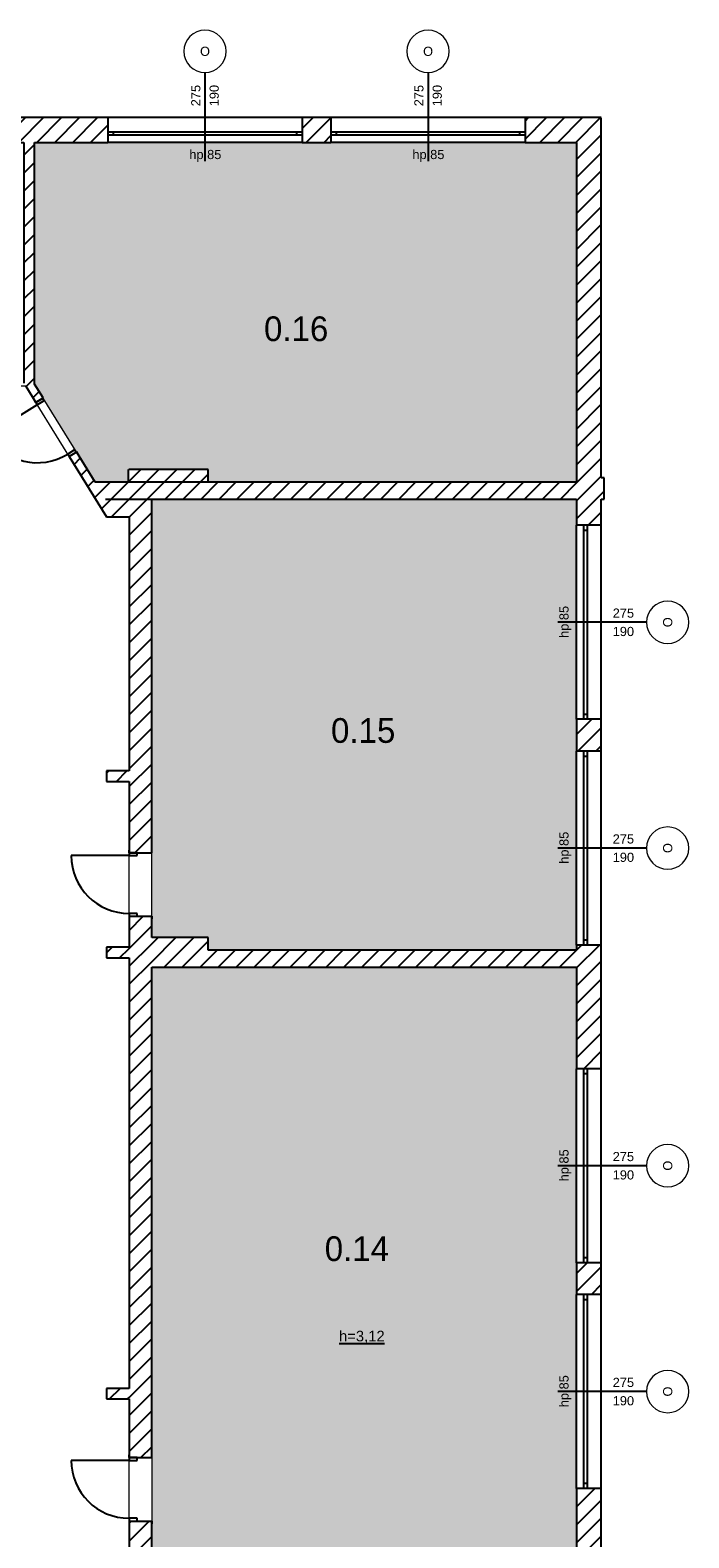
# Model space of a CAD drawing. Header units: millimetres. Extents: x -40063 to 512011, y 350190 to 687060.
# Tile 35 of 256: x 88516 to 97847, y 498809 to 520171. Entities that reach past the tile are written whole.
import ezdxf
from ezdxf.enums import TextEntityAlignment as Align

# ---------------------------------------------------------------- set-up
doc = ezdxf.new("R2010")
doc.units = ezdxf.units.MM
doc.layers.get('0').update_dxf_attribs({"color": 8})
for name, color, linetype in [('2D - Ogólne', 8, 'Continuous'), ('Elementy Modelu - Strefy', 8, 'Continuous'), ('Konstrukcja - Ściany zew', 8, 'Continuous'), ('Opisy - Teksty', 8, 'Continuous')]:
    doc.layers.add(name, color=color, linetype=linetype)
doc.styles.add('GENERATED_STYLE_1', font='arial.ttf')
doc.styles.add('GENERATED_STYLE_2', font='txt')
doc.styles.get("Standard").update_dxf_attribs({"font": 'arial.ttf'})
pattern_1 = [(45, (2007650.3, -1666877.53), (-127.279217, 127.279217), [])]

# ---------------------------------------------------------------- blocks, each defined once
blk = doc.blocks.new('sala 8_0.14_14', base_point=(4367909, -2060143))
at = {"layer": 'Elementy Modelu - Strefy', "linetype": 'Continuous', "lineweight": 0}
blk.add_hatch(color=255, dxfattribs=at).paths.add_polyline_path([(4364991, -2056152), (4364991, -2064492), (4365791, -2064492), (4365791, -2064672), (4371011, -2064672), (4371011, -2056152)])
at = {"linetype": 'Continuous', "lineweight": 0, "flags": 1}
for tag in ['ROOM_NAME', 'ROOM_NUMBER', 'ROOM_AREA', 'ROOM_PERIM', 'ROOM_WALLS_SURF', 'ROOM_DOORS_SURF', 'ROOM_WINDS_SURF', 'ROOM_BASELEV', 'ROOM_HEIGHT', 'ROOM_NET_AREA', 'ROOM_REDUCED_AREA', 'ROOM_CALC_AREA', 'ROOM_VOLUME']:
    blk.add_attdef(tag, text='', height=200, dxfattribs=at).set_placement((4367909, -2060200), align=Align.BOTTOM_LEFT)
at = {"layer": 'Elementy Modelu - Strefy', "color": 5, "lineweight": 13, "insert": (4367442, -2059968), "char_height": 350, "attachment_point": 1, "style": 'GENERATED_STYLE_2'}
blk.add_mtext('{0.14}', dxfattribs=at)
blk = doc.blocks.new('sala 9_0.15_15', base_point=(4367977, -2052801))
at = {"layer": 'Elementy Modelu - Strefy', "linetype": 'Continuous', "lineweight": 0}
blk.add_hatch(color=255, dxfattribs=at).paths.add_polyline_path([(4364991, -2055732), (4365791, -2055732), (4365791, -2055912), (4371011, -2055912), (4371011, -2049522), (4364991, -2049522)])
at = {"linetype": 'Continuous', "lineweight": 0, "flags": 1}
for tag in ['ROOM_NAME', 'ROOM_NUMBER', 'ROOM_AREA', 'ROOM_PERIM', 'ROOM_WALLS_SURF', 'ROOM_DOORS_SURF', 'ROOM_WINDS_SURF', 'ROOM_BASELEV', 'ROOM_HEIGHT', 'ROOM_NET_AREA', 'ROOM_REDUCED_AREA', 'ROOM_CALC_AREA', 'ROOM_VOLUME']:
    blk.add_attdef(tag, text='', height=200, dxfattribs=at).set_placement((4367977, -2052858), align=Align.BOTTOM_LEFT)
at = {"layer": 'Elementy Modelu - Strefy', "color": 5, "lineweight": 13, "insert": (4367532, -2052626), "char_height": 350, "attachment_point": 1, "style": 'GENERATED_STYLE_2'}
blk.add_mtext('{0.15}', dxfattribs=at)
blk = doc.blocks.new('sala 10_0.16_16', base_point=(4367036, -2047109))
at = {"layer": 'Elementy Modelu - Strefy', "linetype": 'Continuous', "lineweight": 0}
blk.add_hatch(color=255, dxfattribs=at).paths.add_polyline_path([(4363331, -2044468), (4363331, -2047893), (4364189, -2049282), (4364663, -2049282), (4364663, -2049102), (4365790, -2049102), (4365790, -2049282), (4371011, -2049282), (4371011, -2044468)])
at = {"linetype": 'Continuous', "lineweight": 0, "flags": 1}
for tag in ['ROOM_NAME', 'ROOM_NUMBER', 'ROOM_AREA', 'ROOM_PERIM', 'ROOM_WALLS_SURF', 'ROOM_DOORS_SURF', 'ROOM_WINDS_SURF', 'ROOM_BASELEV', 'ROOM_HEIGHT', 'ROOM_NET_AREA', 'ROOM_REDUCED_AREA', 'ROOM_CALC_AREA', 'ROOM_VOLUME']:
    blk.add_attdef(tag, text='', height=200, dxfattribs=at).set_placement((4367036, -2047166), align=Align.BOTTOM_LEFT)
at = {"layer": 'Elementy Modelu - Strefy', "color": 5, "lineweight": 13, "insert": (4366582, -2046934), "char_height": 350, "attachment_point": 1, "style": 'GENERATED_STYLE_2'}
blk.add_mtext('{0.16}', dxfattribs=at)
blk = doc.blocks.new('Drzwi 16_22')
at = {"layer": 'Konstrukcja - Ściany zew', "linetype": 'Continuous'}
for p, q in [((410, 0), (410, 820)), ((-450, 0), (-487, 0)), ((-410, 0), (-450, 0)), ((-450, 0), (-450, -115)), ((-450, 0), (-450, -115)), ((-410, -115), (-410, 0)), ((450, 0), (410, 0)), ((410, 0), (410, -115)), ((450, -115), (450, 0)), ((450, 0), (450, -115)), ((450, 0), (487, 0)), ((-450, -115), (-410, -115)), ((-450, -115), (-450, -320)), ((410, -115), (450, -115)), ((450, -115), (450, -320)), ((-450, -320), (-487, -320)), ((450, -320), (487, -320))]:
    blk.add_line(p, q, dxfattribs=at)
blk.add_arc((410, 0), 820, 90, 180, dxfattribs=at)
blk = doc.blocks.new('Ściana_44', base_point=(4364671, -2049522))
at = {"layer": 'Konstrukcja - Ściany zew', "linetype": 'Continuous'}
h = blk.add_hatch(dxfattribs=at)
h.set_pattern_fill('Bloczki_ceramiczne', color=256, style=0, pattern_type=2)
h.set_pattern_definition(pattern_1)
h.paths.add_polyline_path([(4364671, -2049522), (4364671, -2054533), (4364786, -2054533), (4364991, -2054533), (4364991, -2049522)])
h = blk.add_hatch(dxfattribs=at)
h.set_pattern_fill('Bloczki_ceramiczne', color=256, style=0, pattern_type=2)
h.set_pattern_definition(pattern_1)
h.paths.add_polyline_path([(4364671, -2063102), (4364786, -2063102), (4364991, -2063102), (4364991, -2055433), (4364786, -2055433), (4364671, -2055433)])
h = blk.add_hatch(dxfattribs=at)
h.set_pattern_fill('Bloczki_ceramiczne', color=256, style=0, pattern_type=2)
h.set_pattern_definition(pattern_1)
h.paths.add_polyline_path([(4364671, -2069842), (4364786, -2069842), (4364991, -2069842), (4364991, -2064002), (4364786, -2064002), (4364671, -2064002)])
for p, q in [((4364671, -2054533), (4364671, -2054496)), ((4364671, -2054533), (4364786, -2054533)), ((4364786, -2054533), (4364991, -2054533)), ((4364991, -2054533), (4364991, -2054496)), ((4364671, -2055433), (4364671, -2055470)), ((4364671, -2055433), (4364786, -2055433)), ((4364786, -2055433), (4364991, -2055433)), ((4364991, -2055433), (4364991, -2055470)), ((4364671, -2063102), (4364671, -2063065)), ((4364671, -2063102), (4364786, -2063102)), ((4364786, -2063102), (4364991, -2063102)), ((4364991, -2063102), (4364991, -2063065)), ((4364671, -2064002), (4364671, -2064039)), ((4364671, -2064002), (4364786, -2064002)), ((4364786, -2064002), (4364991, -2064002)), ((4364991, -2064002), (4364991, -2064039))]:
    blk.add_line(p, q, dxfattribs=at)
at = {"layer": 'Konstrukcja - Ściany zew', "linetype": 'Continuous', "flags": 128}
for points in [[(4364991, -2054533), (4364991, -2049522)], [(4364671, -2049772), (4364671, -2053372)], [(4364671, -2053522), (4364671, -2054533)], [(4364671, -2055433), (4364671, -2055872)], [(4364991, -2055732), (4364991, -2055433)], [(4364671, -2056022), (4364671, -2062122)], [(4364991, -2063102), (4364991, -2056152)], [(4364671, -2062272), (4364671, -2063102)], [(4364671, -2064002), (4364671, -2064622)], [(4364991, -2064492), (4364991, -2064002)]]:
    blk.add_lwpolyline(points, dxfattribs=at)
at = {"layer": 'Konstrukcja - Ściany zew', "linetype": 'Continuous', "zscale": 1000, "rotation": 90}
for p in [(4364671, -2054983), (4364671, -2063552)]:
    blk.add_blockref('Drzwi 16_22', p, dxfattribs=at)
blk = doc.blocks.new('Okno 16_18')
at = {"layer": 'Konstrukcja - Ściany zew', "color": 7, "linetype": 'Continuous'}
for p, q in [((-1375, 200), (1375, 200)), ((-1300, 0), (-1375, 0)), ((-1375, 0), (-1375, -50)), ((-1300, -50), (-1300, 0)), ((1300, 0), (-1300, 0)), ((1375, 0), (1300, 0)), ((1300, 0), (1300, -50)), ((1375, 0), (1375, -50)), ((-1375, -50), (-1300, -50)), ((-1375, -150), (1375, -150)), ((-1300, -50), (1300, -50)), ((1300, -50), (1375, -50))]:
    blk.add_line(p, q, dxfattribs=at)
blk = doc.blocks.new('Znacznik O 16_87')
at = {"layer": 'Konstrukcja - Ściany zew', "linetype": 'Continuous'}
blk.add_line((0, -990), (0, 268), dxfattribs=at)
at = {"layer": 'Konstrukcja - Ściany zew', "color": 251, "linetype": 'Continuous', "lineweight": 13}
for start, end in [(0, 180), (180, 0)]:
    blk.add_arc((0, -1290), 300, start, end, dxfattribs=at)
at = {"layer": 'Konstrukcja - Ściany zew', "char_height": 130, "attachment_point": 7, "style": 'GENERATED_STYLE_1'}
for s, insert in [('{hp 85}', (-222, 75)), ('{O}', (-70, -1357))]:
    blk.add_mtext(s, dxfattribs=dict(at, insert=insert))
at = {"layer": 'Konstrukcja - Ściany zew', "char_height": 130, "attachment_point": 7, "rotation": 270, "style": 'GENERATED_STYLE_1'}
for s, insert in [('{190}', (-197, -511)), ('{275}', (63, -511))]:
    blk.add_mtext(s, dxfattribs=dict(at, insert=insert))
blk = doc.blocks.new('Znacznik O 16_88')
at = {"layer": 'Konstrukcja - Ściany zew', "linetype": 'Continuous'}
blk.add_line((0, -990), (0, 268), dxfattribs=at)
at = {"layer": 'Konstrukcja - Ściany zew', "color": 251, "linetype": 'Continuous', "lineweight": 13}
for start, end in [(0, 180), (180, 0)]:
    blk.add_arc((0, -1290), 300, start, end, dxfattribs=at)
at = {"layer": 'Konstrukcja - Ściany zew', "char_height": 130, "attachment_point": 7, "style": 'GENERATED_STYLE_1'}
for s, insert in [('{hp 85}', (-222, 75)), ('{O}', (-70, -1357))]:
    blk.add_mtext(s, dxfattribs=dict(at, insert=insert))
at = {"layer": 'Konstrukcja - Ściany zew', "char_height": 130, "attachment_point": 7, "rotation": 270, "style": 'GENERATED_STYLE_1'}
for s, insert in [('{190}', (-197, -511)), ('{275}', (63, -511))]:
    blk.add_mtext(s, dxfattribs=dict(at, insert=insert))
blk = doc.blocks.new('Znacznik O 16_89')
at = {"layer": 'Konstrukcja - Ściany zew', "linetype": 'Continuous'}
blk.add_line((0, -990), (0, 268), dxfattribs=at)
at = {"layer": 'Konstrukcja - Ściany zew', "color": 251, "linetype": 'Continuous', "lineweight": 13}
for start, end in [(0, 180), (180, 0)]:
    blk.add_arc((0, -1290), 300, start, end, dxfattribs=at)
at = {"layer": 'Konstrukcja - Ściany zew', "char_height": 130, "attachment_point": 7, "style": 'GENERATED_STYLE_1'}
for s, insert in [('{hp 85}', (-222, 75)), ('{O}', (-70, -1357))]:
    blk.add_mtext(s, dxfattribs=dict(at, insert=insert))
at = {"layer": 'Konstrukcja - Ściany zew', "char_height": 130, "attachment_point": 7, "rotation": 270, "style": 'GENERATED_STYLE_1'}
for s, insert in [('{190}', (-197, -511)), ('{275}', (63, -511))]:
    blk.add_mtext(s, dxfattribs=dict(at, insert=insert))
blk = doc.blocks.new('Znacznik O 16_90')
at = {"layer": 'Konstrukcja - Ściany zew', "linetype": 'Continuous'}
blk.add_line((0, -990), (0, 268), dxfattribs=at)
at = {"layer": 'Konstrukcja - Ściany zew', "color": 251, "linetype": 'Continuous', "lineweight": 13}
for start, end in [(0, 180), (180, 0)]:
    blk.add_arc((0, -1290), 300, start, end, dxfattribs=at)
at = {"layer": 'Konstrukcja - Ściany zew', "char_height": 130, "attachment_point": 7, "style": 'GENERATED_STYLE_1'}
for s, insert in [('{hp 85}', (-222, 75)), ('{O}', (-70, -1357))]:
    blk.add_mtext(s, dxfattribs=dict(at, insert=insert))
at = {"layer": 'Konstrukcja - Ściany zew', "char_height": 130, "attachment_point": 7, "rotation": 270, "style": 'GENERATED_STYLE_1'}
for s, insert in [('{190}', (-197, -511)), ('{275}', (63, -511))]:
    blk.add_mtext(s, dxfattribs=dict(at, insert=insert))
blk = doc.blocks.new('Ściana_60', base_point=(4371011, -2087222))
at = {"layer": 'Konstrukcja - Ściany zew', "linetype": 'Continuous'}
h = blk.add_hatch(dxfattribs=at)
h.set_pattern_fill('Bloczki_ceramiczne', color=256, style=0, pattern_type=2)
h.set_pattern_definition(pattern_1)
h.paths.add_polyline_path([(4371361, -2044118), (4371011, -2044468), (4371011, -2049892), (4371111, -2049892), (4371161, -2049892), (4371361, -2049892)])
h = blk.add_hatch(dxfattribs=at)
h.set_pattern_fill('Bloczki_ceramiczne', color=256, style=0, pattern_type=2)
h.set_pattern_definition(pattern_1)
h.paths.add_polyline_path([(4371011, -2053092), (4371111, -2053092), (4371161, -2053092), (4371361, -2053092), (4371361, -2052642), (4371161, -2052642), (4371111, -2052642), (4371011, -2052642)])
h = blk.add_hatch(dxfattribs=at)
h.set_pattern_fill('Bloczki_ceramiczne', color=256, style=0, pattern_type=2)
h.set_pattern_definition(pattern_1)
h.paths.add_polyline_path([(4371011, -2057592), (4371111, -2057592), (4371161, -2057592), (4371361, -2057592), (4371361, -2055842), (4371161, -2055842), (4371111, -2055842), (4371011, -2055842)])
h = blk.add_hatch(dxfattribs=at)
h.set_pattern_fill('Bloczki_ceramiczne', color=256, style=0, pattern_type=2)
h.set_pattern_definition(pattern_1)
h.paths.add_polyline_path([(4371011, -2060792), (4371111, -2060792), (4371161, -2060792), (4371361, -2060792), (4371361, -2060342), (4371161, -2060342), (4371111, -2060342), (4371011, -2060342)])
h = blk.add_hatch(dxfattribs=at)
h.set_pattern_fill('Bloczki_ceramiczne', color=256, style=0, pattern_type=2)
h.set_pattern_definition(pattern_1)
h.paths.add_polyline_path([(4371011, -2065292), (4371111, -2065292), (4371161, -2065292), (4371361, -2065292), (4371361, -2063542), (4371161, -2063542), (4371111, -2063542), (4371011, -2063542)])
for p, q in [((4371111, -2049892), (4371011, -2049892)), ((4371161, -2049892), (4371111, -2049892)), ((4371361, -2049892), (4371161, -2049892)), ((4371111, -2052642), (4371011, -2052642)), ((4371161, -2052642), (4371111, -2052642)), ((4371361, -2052642), (4371161, -2052642)), ((4371111, -2053092), (4371011, -2053092)), ((4371161, -2053092), (4371111, -2053092)), ((4371361, -2053092), (4371161, -2053092)), ((4371111, -2055842), (4371011, -2055842)), ((4371161, -2055842), (4371111, -2055842)), ((4371361, -2055842), (4371161, -2055842)), ((4371111, -2057592), (4371011, -2057592)), ((4371161, -2057592), (4371111, -2057592)), ((4371361, -2057592), (4371161, -2057592)), ((4371111, -2060342), (4371011, -2060342)), ((4371161, -2060342), (4371111, -2060342)), ((4371361, -2060342), (4371161, -2060342)), ((4371111, -2060792), (4371011, -2060792)), ((4371161, -2060792), (4371111, -2060792)), ((4371361, -2060792), (4371161, -2060792)), ((4371111, -2063542), (4371011, -2063542)), ((4371161, -2063542), (4371111, -2063542)), ((4371361, -2063542), (4371161, -2063542))]:
    blk.add_line(p, q, dxfattribs=at)
at = {"layer": 'Konstrukcja - Ściany zew', "linetype": 'Continuous', "flags": 128}
for points in [[(4371361, -2049222), (4371361, -2044118)], [(4371011, -2044468), (4371011, -2049282)], [(4371011, -2049522), (4371011, -2049892)], [(4371361, -2049892), (4371361, -2049522)], [(4371011, -2052642), (4371011, -2053092)], [(4371361, -2053092), (4371361, -2052642)], [(4371011, -2055842), (4371011, -2055912)], [(4371361, -2057592), (4371361, -2055842)], [(4371011, -2056152), (4371011, -2057592)], [(4371011, -2060342), (4371011, -2060792)], [(4371361, -2060792), (4371361, -2060342)], [(4371011, -2063542), (4371011, -2064672)], [(4371361, -2065292), (4371361, -2063542)]]:
    blk.add_lwpolyline(points, dxfattribs=at)
at = {"layer": 'Konstrukcja - Ściany zew', "color": 7, "linetype": 'Continuous', "xscale": -1, "zscale": 1000, "rotation": 270}
for p in [(4371161, -2051267), (4371161, -2054467), (4371161, -2058967), (4371161, -2062167)]:
    blk.add_blockref('Okno 16_18', p, dxfattribs=at)
at = {"layer": 'Konstrukcja - Ściany zew', "rotation": 90}
for name, p in [('Znacznik O 16_90', (4371011, -2051267)), ('Znacznik O 16_89', (4371011, -2054467)), ('Znacznik O 16_88', (4371011, -2058967)), ('Znacznik O 16_87', (4371011, -2062167))]:
    blk.add_blockref(name, p, dxfattribs=at)
blk = doc.blocks.new('Ściana_72', base_point=(4364671, -2062272))
at = {"layer": 'Konstrukcja - Ściany zew', "linetype": 'Continuous'}
h = blk.add_hatch(dxfattribs=at)
h.set_pattern_fill('Bloczki_ceramiczne', color=256, style=0, pattern_type=2)
h.set_pattern_definition(pattern_1)
h.paths.add_polyline_path([(4364671, -2062122), (4364351, -2062122), (4364351, -2062272), (4364671, -2062272)])
at = {"layer": 'Konstrukcja - Ściany zew', "linetype": 'Continuous', "flags": 128}
for points in [[(4364671, -2062122), (4364351, -2062122)], [(4364351, -2062122), (4364351, -2062272)], [(4364351, -2062272), (4364671, -2062272)]]:
    blk.add_lwpolyline(points, dxfattribs=at)
blk = doc.blocks.new('Ściana_75', base_point=(4365791, -2056152))
at = {"layer": 'Konstrukcja - Ściany zew', "linetype": 'Continuous'}
h = blk.add_hatch(dxfattribs=at)
h.set_pattern_fill('Bloczki_ceramiczne', color=256, style=0, pattern_type=2)
h.set_pattern_definition(pattern_1)
h.paths.add_polyline_path([(4365791, -2056152), (4371011, -2056152), (4371011, -2055912), (4365791, -2055912)])
at = {"layer": 'Konstrukcja - Ściany zew', "linetype": 'Continuous', "flags": 128}
for points in [[(4371011, -2055912), (4365791, -2055912)], [(4365791, -2056152), (4371011, -2056152)]]:
    blk.add_lwpolyline(points, dxfattribs=at)
blk = doc.blocks.new('Ściana_76', base_point=(4364671, -2056152))
at = {"layer": 'Konstrukcja - Ściany zew', "linetype": 'Continuous'}
h = blk.add_hatch(dxfattribs=at)
h.set_pattern_fill('Bloczki_ceramiczne', color=256, style=0, pattern_type=2)
h.set_pattern_definition(pattern_1)
h.paths.add_polyline_path([(4364991, -2056152), (4365791, -2056152), (4365791, -2055732), (4364991, -2055732)])
at = {"layer": 'Konstrukcja - Ściany zew', "linetype": 'Continuous', "flags": 128}
for points in [[(4365791, -2055732), (4364991, -2055732)], [(4365791, -2055912), (4365791, -2055732)], [(4364991, -2056152), (4365791, -2056152)]]:
    blk.add_lwpolyline(points, dxfattribs=at)
blk = doc.blocks.new('Ściana_77', base_point=(4364196, -2049522))
at = {"layer": 'Konstrukcja - Ściany zew', "linetype": 'Continuous'}
h = blk.add_hatch(dxfattribs=at)
h.set_pattern_fill('Bloczki_ceramiczne', color=256, style=0, pattern_type=2)
h.set_pattern_definition(pattern_1)
h.paths.add_polyline_path([(4364337, -2049522), (4371011, -2049522), (4371011, -2049282), (4364189, -2049282)])
at = {"layer": 'Konstrukcja - Ściany zew', "linetype": 'Continuous', "flags": 128}
for points in [[(4371011, -2049282), (4364189, -2049282)], [(4364337, -2049522), (4364671, -2049522)], [(4364991, -2049522), (4371011, -2049522)]]:
    blk.add_lwpolyline(points, dxfattribs=at)
blk = doc.blocks.new('Ściana_78', base_point=(4364671, -2049522))
at = {"layer": 'Konstrukcja - Ściany zew', "linetype": 'Continuous'}
h = blk.add_hatch(dxfattribs=at)
h.set_pattern_fill('Bloczki_ceramiczne', color=256, style=0, pattern_type=2)
h.set_pattern_definition(pattern_1)
h.paths.add_polyline_path([(4364671, -2049522), (4365791, -2049522), (4365791, -2049102), (4364671, -2049102)])
at = {"layer": 'Konstrukcja - Ściany zew', "linetype": 'Continuous', "flags": 128}
for points in [[(4365791, -2049102), (4364671, -2049102)], [(4364671, -2049522), (4365791, -2049522)]]:
    blk.add_lwpolyline(points, dxfattribs=at)
blk = doc.blocks.new('Ściana_79', base_point=(4364671, -2056022))
at = {"layer": 'Konstrukcja - Ściany zew', "linetype": 'Continuous'}
h = blk.add_hatch(dxfattribs=at)
h.set_pattern_fill('Bloczki_ceramiczne', color=256, style=0, pattern_type=2)
h.set_pattern_definition(pattern_1)
h.paths.add_polyline_path([(4364671, -2055872), (4364351, -2055872), (4364351, -2056022), (4364671, -2056022)])
at = {"layer": 'Konstrukcja - Ściany zew', "linetype": 'Continuous', "flags": 128}
for points in [[(4364671, -2055872), (4364351, -2055872)], [(4364351, -2055872), (4364351, -2056022)], [(4364351, -2056022), (4364671, -2056022)]]:
    blk.add_lwpolyline(points, dxfattribs=at)
blk = doc.blocks.new('Ściana_80', base_point=(4364671, -2053522))
at = {"layer": 'Konstrukcja - Ściany zew', "linetype": 'Continuous'}
h = blk.add_hatch(dxfattribs=at)
h.set_pattern_fill('Bloczki_ceramiczne', color=256, style=0, pattern_type=2)
h.set_pattern_definition(pattern_1)
h.paths.add_polyline_path([(4364671, -2053372), (4364351, -2053372), (4364351, -2053522), (4364671, -2053522)])
at = {"layer": 'Konstrukcja - Ściany zew', "linetype": 'Continuous', "flags": 128}
for points in [[(4364671, -2053372), (4364351, -2053372)], [(4364351, -2053372), (4364351, -2053522)], [(4364351, -2053522), (4364671, -2053522)]]:
    blk.add_lwpolyline(points, dxfattribs=at)
blk = doc.blocks.new('Ściana_81', base_point=(4371011, -2049522))
at = {"layer": 'Konstrukcja - Ściany zew', "linetype": 'Continuous'}
h = blk.add_hatch(dxfattribs=at)
h.set_pattern_fill('Bloczki_ceramiczne', color=256, style=0, pattern_type=2)
h.set_pattern_definition(pattern_1)
h.paths.add_polyline_path([(4371361, -2049522), (4371402, -2049522), (4371402, -2049222), (4371361, -2049222)])
at = {"layer": 'Konstrukcja - Ściany zew', "linetype": 'Continuous', "flags": 128}
for points in [[(4371402, -2049222), (4371361, -2049222)], [(4371402, -2049522), (4371402, -2049222)], [(4371361, -2049522), (4371402, -2049522)]]:
    blk.add_lwpolyline(points, dxfattribs=at)
blk = doc.blocks.new('Ściana_82', base_point=(4364351, -2049772))
at = {"layer": 'Konstrukcja - Ściany zew', "linetype": 'Continuous'}
h = blk.add_hatch(dxfattribs=at)
h.set_pattern_fill('Bloczki_ceramiczne', color=256, style=0, pattern_type=2)
h.set_pattern_definition(pattern_1)
h.paths.add_polyline_path([(4364351, -2049772), (4364671, -2049772), (4364671, -2049282), (4364189, -2049282)])
at = {"layer": 'Konstrukcja - Ściany zew', "linetype": 'Continuous', "flags": 128}
for points in [[(4364671, -2049282), (4364189, -2049282)], [(4364351, -2049772), (4364671, -2049772)]]:
    blk.add_lwpolyline(points, dxfattribs=at)
blk = doc.blocks.new('Okno 16_19')
at = {"layer": 'Konstrukcja - Ściany zew', "color": 7, "linetype": 'Continuous'}
for p, q in [((-1375, 200), (1375, 200)), ((-1300, 0), (-1375, 0)), ((-1375, 0), (-1375, -50)), ((-1300, -50), (-1300, 0)), ((1300, 0), (-1300, 0)), ((1375, 0), (1300, 0)), ((1300, 0), (1300, -50)), ((1375, 0), (1375, -50)), ((-1375, -50), (-1300, -50)), ((-1375, -150), (1375, -150)), ((-1300, -50), (1300, -50)), ((1300, -50), (1375, -50))]:
    blk.add_line(p, q, dxfattribs=at)
blk = doc.blocks.new('Znacznik O 16_79')
at = {"layer": 'Konstrukcja - Ściany zew', "linetype": 'Continuous'}
blk.add_line((0, -990), (0, 268), dxfattribs=at)
at = {"layer": 'Konstrukcja - Ściany zew', "color": 251, "linetype": 'Continuous', "lineweight": 13}
for start, end in [(0, 180), (180, 0)]:
    blk.add_arc((0, -1290), 300, start, end, dxfattribs=at)
at = {"layer": 'Konstrukcja - Ściany zew', "char_height": 130, "attachment_point": 7, "style": 'GENERATED_STYLE_1'}
for s, insert, rotation in [('{hp 85}', (222, 276), 180), ('{190}', (-197, -511), 270), ('{275}', (63, -511), 270), ('{O}', (70, -1223), 180)]:
    blk.add_mtext(s, dxfattribs=dict(at, insert=insert, rotation=rotation))
blk = doc.blocks.new('Znacznik O 16_80')
at = {"layer": 'Konstrukcja - Ściany zew', "linetype": 'Continuous'}
blk.add_line((0, -990), (0, 268), dxfattribs=at)
at = {"layer": 'Konstrukcja - Ściany zew', "color": 251, "linetype": 'Continuous', "lineweight": 13}
for start, end in [(0, 180), (180, 0)]:
    blk.add_arc((0, -1290), 300, start, end, dxfattribs=at)
at = {"layer": 'Konstrukcja - Ściany zew', "char_height": 130, "attachment_point": 7, "style": 'GENERATED_STYLE_1'}
for s, insert, rotation in [('{hp 85}', (222, 276), 180), ('{190}', (-197, -511), 270), ('{275}', (63, -511), 270), ('{O}', (70, -1223), 180)]:
    blk.add_mtext(s, dxfattribs=dict(at, insert=insert, rotation=rotation))
blk = doc.blocks.new('Ściana_85', base_point=(4371011, -2044468))
at = {"layer": 'Konstrukcja - Ściany zew', "linetype": 'Continuous'}
h = blk.add_hatch(dxfattribs=at)
h.set_pattern_fill('Bloczki_ceramiczne', color=256, style=0, pattern_type=2)
h.set_pattern_definition(pattern_1)
h.paths.add_polyline_path([(4361281, -2044468), (4364371, -2044468), (4364371, -2044368), (4364371, -2044318), (4364371, -2044118), (4361610, -2044118)])
h = blk.add_hatch(dxfattribs=at)
h.set_pattern_fill('Bloczki_ceramiczne', color=256, style=0, pattern_type=2)
h.set_pattern_definition(pattern_1)
h.paths.add_polyline_path([(4367121, -2044318), (4367121, -2044368), (4367121, -2044468), (4367531, -2044468), (4367531, -2044368), (4367531, -2044318), (4367531, -2044118), (4367121, -2044118)])
h = blk.add_hatch(dxfattribs=at)
h.set_pattern_fill('Bloczki_ceramiczne', color=256, style=0, pattern_type=2)
h.set_pattern_definition(pattern_1)
h.paths.add_polyline_path([(4370281, -2044118), (4370281, -2044318), (4370281, -2044368), (4370281, -2044468), (4371011, -2044468), (4371361, -2044118)])
for p, q in [((4364371, -2044118), (4364371, -2044318)), ((4367121, -2044118), (4367121, -2044318)), ((4367531, -2044118), (4367531, -2044318)), ((4370281, -2044118), (4370281, -2044318)), ((4364371, -2044318), (4364371, -2044368)), ((4364371, -2044368), (4364371, -2044468)), ((4367121, -2044318), (4367121, -2044368)), ((4367121, -2044368), (4367121, -2044468)), ((4367531, -2044318), (4367531, -2044368)), ((4367531, -2044368), (4367531, -2044468)), ((4370281, -2044318), (4370281, -2044368)), ((4370281, -2044368), (4370281, -2044468))]:
    blk.add_line(p, q, dxfattribs=at)
at = {"layer": 'Konstrukcja - Ściany zew', "linetype": 'Continuous', "flags": 128}
for points in [[(4364371, -2044118), (4361610, -2044118)], [(4367531, -2044118), (4367121, -2044118)], [(4371361, -2044118), (4370281, -2044118)], [(4361281, -2044468), (4361291, -2044468)], [(4362011, -2044468), (4363181, -2044468)], [(4363331, -2044468), (4364371, -2044468)], [(4367121, -2044468), (4367531, -2044468)], [(4370281, -2044468), (4371011, -2044468)]]:
    blk.add_lwpolyline(points, dxfattribs=at)
at = {"layer": 'Konstrukcja - Ściany zew', "rotation": 180}
for name, p in [('Znacznik O 16_80', (4365746, -2044468)), ('Znacznik O 16_79', (4368906, -2044468))]:
    blk.add_blockref(name, p, dxfattribs=at)
at = {"layer": 'Konstrukcja - Ściany zew', "color": 7, "linetype": 'Continuous', "xscale": -1, "zscale": 1000}
for p in [(4365746, -2044318), (4368906, -2044318)]:
    blk.add_blockref('Okno 16_19', p, dxfattribs=at)
blk = doc.blocks.new('Ściana_86', base_point=(4363181, -2047879))
at = {"layer": 'Konstrukcja - Ściany zew', "linetype": 'Continuous'}
h = blk.add_hatch(dxfattribs=at)
h.set_pattern_fill('Bloczki_ceramiczne', color=256, style=0, pattern_type=2)
h.set_pattern_definition(pattern_1)
h.paths.add_polyline_path([(4363331, -2047893), (4363331, -2044468), (4363181, -2044468), (4363181, -2047879)])
at = {"layer": 'Konstrukcja - Ściany zew', "linetype": 'Continuous', "flags": 128}
for points in [[(4363181, -2044468), (4363181, -2047879)], [(4363331, -2047893), (4363331, -2044468)]]:
    blk.add_lwpolyline(points, dxfattribs=at)
blk = doc.blocks.new('Drzwi 16_27')
at = {"layer": 'Konstrukcja - Ściany zew', "linetype": 'Continuous'}
for p, q in [((410, 0), (410, 820)), ((-450, 0), (-487, 0)), ((-410, 0), (-450, 0)), ((-450, 0), (-450, -115)), ((-450, 0), (-450, -115)), ((-410, -115), (-410, 0)), ((450, 0), (410, 0)), ((410, 0), (410, -115)), ((450, -115), (450, 0)), ((450, 0), (450, -115)), ((450, 0), (487, 0)), ((-450, -120), (-487, -120)), ((-450, -115), (-410, -115)), ((-450, -115), (-450, -120)), ((410, -115), (450, -115)), ((450, -115), (450, -120)), ((450, -120), (487, -120))]:
    blk.add_line(p, q, dxfattribs=at)
blk.add_arc((410, 0), 820, 90, 180, dxfattribs=at)
blk = doc.blocks.new('Ściana_87', base_point=(4364351, -2049772))
at = {"layer": 'Konstrukcja - Ściany zew', "linetype": 'Continuous'}
h = blk.add_hatch(dxfattribs=at)
h.set_pattern_fill('Bloczki_ceramiczne', color=256, style=0, pattern_type=2)
h.set_pattern_definition(pattern_1)
h.paths.add_polyline_path([(4363181, -2047879), (4363350, -2048152), (4363447, -2048091), (4363452, -2048089), (4363331, -2047893)])
h = blk.add_hatch(dxfattribs=at)
h.set_pattern_fill('Bloczki_ceramiczne', color=256, style=0, pattern_type=2)
h.set_pattern_definition(pattern_1)
h.paths.add_polyline_path([(4363823, -2048918), (4364351, -2049772), (4364189, -2049282), (4363925, -2048854), (4363920, -2048857)])
for p, q in [((4363350, -2048152), (4363330, -2048120)), ((4363350, -2048152), (4363447, -2048091)), ((4363452, -2048089), (4363432, -2048057)), ((4363447, -2048091), (4363452, -2048089)), ((4363823, -2048918), (4363920, -2048857)), ((4363823, -2048918), (4363842, -2048949)), ((4363920, -2048857), (4363925, -2048854)), ((4363925, -2048854), (4363944, -2048886))]:
    blk.add_line(p, q, dxfattribs=at)
at = {"layer": 'Konstrukcja - Ściany zew', "linetype": 'Continuous', "flags": 128}
for points in [[(4363208, -2047922), (4363350, -2048152)], [(4363452, -2048089), (4363331, -2047893)], [(4363823, -2048918), (4364351, -2049772)], [(4364189, -2049282), (4363925, -2048854)]]:
    blk.add_lwpolyline(points, dxfattribs=at)
at = {"layer": 'Konstrukcja - Ściany zew', "linetype": 'Continuous', "zscale": 1000, "rotation": 121.7125078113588}
blk.add_blockref('Drzwi 16_27', (4363586, -2048535), dxfattribs=at)

msp = doc.modelspace()

# ---------------------------------------------------------------- linework, layer by layer
at = {"layer": '2D - Ogólne', "linetype": 'Continuous'}
for p, q in [((89909.67138, 513766.58916), (89909.67138, 513946.58916)), ((91036.08311, 513766.58916), (91036.08311, 513946.58916))]:
    msp.add_line(p, q, dxfattribs=at)
at = {"layer": 'Elementy Modelu - Strefy', "color": 255, "linetype": 'Continuous', "lineweight": 0, "flags": 128}
for points in [[(88577.16407, 518581.34422), (96257.16355, 518581.34422), (96257.16355, 513766.58916), (91036.08311, 513766.58916), (91036.08311, 513946.58916), (89909.67138, 513946.58916), (89909.67138, 513766.58916), (89435.44702, 513766.58916), (88577.16407, 515155.58935)], [(90237.16407, 507316.58916), (90237.16407, 513526.58916), (96257.16355, 513526.58916), (96257.16355, 507136.58916), (91037.16407, 507136.58916), (91037.16407, 507316.58916)], [(90237.16407, 506896.58916), (90237.16407, 498556.58916), (91037.16407, 498556.58916), (91037.16407, 498376.58916), (96257.16355, 498376.58916), (96257.16355, 506896.58916)]]:
    msp.add_lwpolyline(points, close=True, dxfattribs=at)
msp.add_lwpolyline([(89917.16407, 498426.58916), (89917.16407, 500776.58916), (89597.16407, 500776.58916), (89597.16407, 500926.58916), (89917.16407, 500926.58916), (89917.16407, 507026.58916), (89597.16407, 507026.58916), (89597.16407, 507176.58916), (89917.16407, 507176.58916), (89917.16407, 509526.58916), (89597.16407, 509526.58916), (89597.16407, 509676.58916), (89917.16407, 509676.58916), (89917.16407, 513276.58916), (89597.16407, 513276.58916), (88454.0228, 515126.58916), (87257.16407, 515126.58916), (87257.16407, 514512.28607), (86537.16407, 514512.28607), (86537.16407, 516020.69582), (64349.81376, 516020.69582)], dxfattribs=at)

# ---------------------------------------------------------------- block references
at = {"layer": 'Elementy Modelu - Strefy', "color": 5, "linetype": 'Continuous', "lineweight": 13}
for name, p in [('sala 10_0.16_16', (92282.71273, 515940.46599)), ('sala 9_0.15_15', (93222.84898, 510248.25083)), ('sala 8_0.14_14', (93155.7841, 502905.99328))]:
    msp.add_blockref(name, p, dxfattribs=at)
at = {"layer": 'Konstrukcja - Ściany zew', "color": 7}
for name, p in [('Ściana_85', (96257.16355, 518581.34422)), ('Ściana_60', (96257.16355, 475826.58916))]:
    msp.add_blockref(name, p, dxfattribs=at)
at = {"layer": 'Konstrukcja - Ściany zew'}
for name, p in [('Ściana_86', (88427.16407, 515170.05592)), ('Ściana_87', (89597.16407, 513276.58916)), ('Ściana_77', (89442.68552, 513526.58916)), ('Ściana_82', (89597.16407, 513276.58916)), ('Ściana_78', (89917.16407, 513526.58916)), ('Ściana_81', (96257.16355, 513526.58916)), ('Ściana_44', (89917.16407, 513526.58916)), ('Ściana_80', (89917.16407, 509526.58916)), ('Ściana_79', (89917.16407, 507026.58916)), ('Ściana_76', (89917.16407, 506896.58916)), ('Ściana_75', (91037.16407, 506896.58916)), ('Ściana_72', (89917.16407, 500776.58916))]:
    msp.add_blockref(name, p, dxfattribs=at)

# ---------------------------------------------------------------- texts
at = {"layer": 'Opisy - Teksty', "linetype": 'Continuous', "insert": (92890.92493, 501742.90045), "char_height": 150, "attachment_point": 1, "style": 'GENERATED_STYLE_1'}
msp.add_mtext('{\\Lh=3,12}', dxfattribs=at)

doc.saveas('drawing.dxf')
